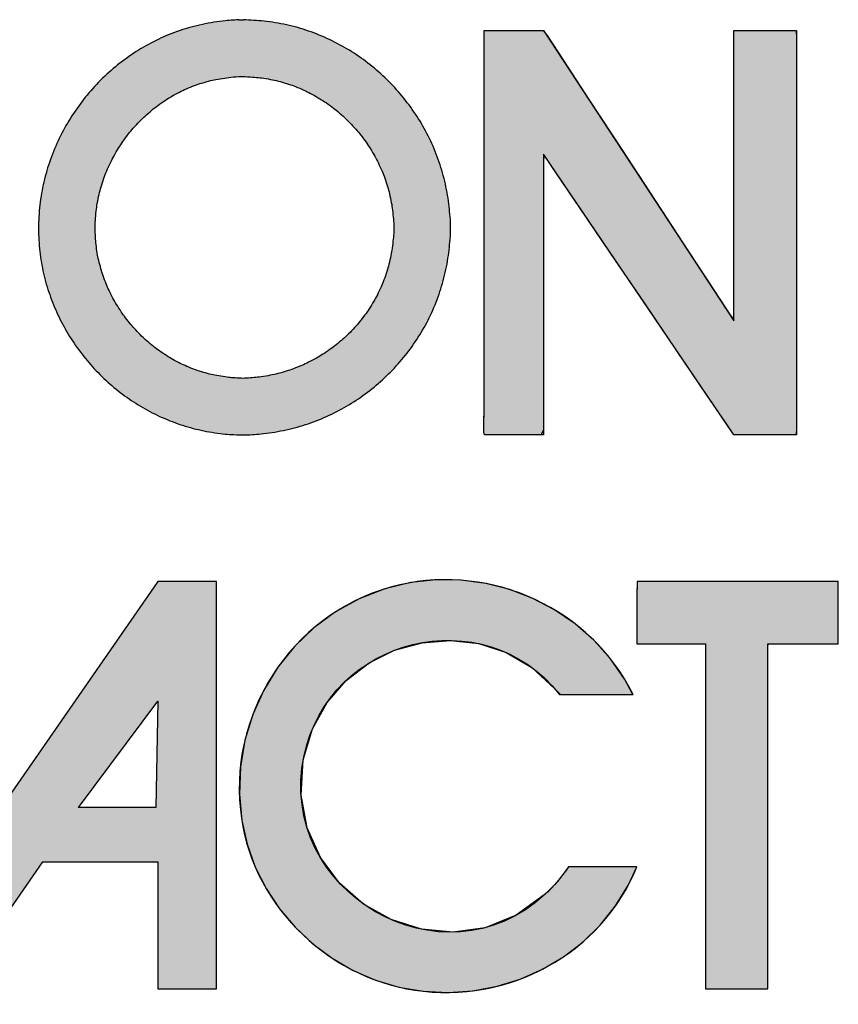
# Model space of a CAD drawing. Header units: inches. Extents: x 0.1 to 84.9, y 0.1 to 49.9.
# Tile 6 of 11: x 78 to 80.1, y 4 to 6.5. Entities that reach past the tile are written whole.
import ezdxf

# ---------------------------------------------------------------- set-up
doc = ezdxf.new("R2010")
doc.units = ezdxf.units.IN
doc.header["$MEASUREMENT"] = 0
doc.layers.add('Default', color=7, linetype='Continuous')

# ---------------------------------------------------------------- blocks, each defined once
blk = doc.blocks.new('block_2')
at = {"layer": 'Default', "linetype": 'Continuous'}
for points in [[(0.24683, 0.05811), (0.23145, 0.04686), (0.215, 0.04023), (0.1981, 0.03788), (0.18134, 0.03942), (0.16533, 0.04452), (0.15068, 0.05279), (0.13798, 0.06387), (0.12784, 0.07742), (0.12087, 0.09305), (0.11767, 0.11041), (0.11884, 0.12913), (0.1237, 0.14549), (0.13141, 0.15943), (0.14153, 0.17108), (0.15359, 0.18031), (0.16711, 0.187), (0.1816, 0.19102), (0.19658, 0.19224), (0.21158, 0.19054), (0.22611, 0.18578), (0.2397, 0.17786), (0.25187, 0.16663), (0.25487, 0.16367), (0.25699, 0.16367), (0.2604, 0.16367), (0.26474, 0.16367), (0.2697, 0.16367), (0.27491, 0.16367), (0.28006, 0.16367), (0.28478, 0.16367), (0.28875, 0.16367), (0.29163, 0.16367), (0.29307, 0.16367), (0.28884, 0.17158), (0.28122, 0.18255), (0.2724, 0.19238), (0.26252, 0.201), (0.25172, 0.20837), (0.24015, 0.21442), (0.22795, 0.21909), (0.21526, 0.22232), (0.20223, 0.22406), (0.189, 0.22424), (0.17572, 0.2228), (0.16193, 0.2195), (0.1484, 0.21424), (0.13587, 0.2073), (0.12445, 0.19884), (0.11426, 0.18903), (0.1054, 0.17802), (0.09799, 0.16599), (0.09213, 0.1531), (0.08795, 0.13951), (0.08555, 0.1254), (0.08504, 0.11092), (0.08631, 0.09702), (0.08907, 0.08441), (0.0934, 0.07235), (0.09917, 0.06095), (0.10626, 0.05031), (0.11454, 0.04056), (0.12388, 0.03179), (0.13415, 0.02413), (0.14525, 0.01768), (0.15702, 0.01255), (0.16937, 0.00885), (0.18226, 0.00665), (0.19546, 0.00598), (0.20851, 0.00687), (0.22126, 0.00926), (0.23358, 0.0131), (0.24533, 0.01832), (0.25638, 0.02486), (0.26659, 0.03267), (0.27583, 0.04167), (0.28396, 0.05181), (0.29085, 0.06302), (0.29522, 0.07245), (0.29404, 0.07245), (0.2915, 0.07245), (0.28789, 0.07245), (0.28355, 0.07245), (0.27879, 0.07245), (0.27392, 0.07245), (0.26926, 0.07245), (0.26513, 0.07245), (0.26184, 0.07245), (0.25972, 0.07245), (0.25895, 0.07229), (0.25798, 0.07089), (0.25698, 0.06951), (0.25596, 0.06815), (0.25491, 0.06681), (0.25383, 0.06549), (0.25272, 0.0642), (0.25159, 0.06293), (0.25044, 0.06169), (0.24926, 0.06047), (0.24806, 0.05928)], [(0.29526, 0.19042), (0.29609, 0.19042), (0.29835, 0.19042), (0.30175, 0.19042), (0.30595, 0.19042), (0.31064, 0.19042), (0.31551, 0.19042), (0.32023, 0.19042), (0.3245, 0.19042), (0.328, 0.19042), (0.33041, 0.19042), (0.33141, 0.19042), (0.33142, 0.1871), (0.33142, 0.17639), (0.33142, 0.15982), (0.33142, 0.139), (0.33142, 0.11552), (0.33142, 0.09097), (0.33142, 0.06696), (0.33142, 0.04507), (0.33142, 0.02691), (0.33142, 0.01407), (0.33142, 0.00815), (0.33188, 0.00793), (0.33369, 0.00793), (0.33659, 0.00793), (0.34029, 0.00793), (0.34451, 0.00793), (0.34895, 0.00793), (0.35332, 0.00793), (0.35735, 0.00793), (0.36073, 0.00793), (0.36317, 0.00793), (0.3644, 0.00793), (0.36449, 0.00983), (0.36449, 0.01902), (0.36449, 0.03442), (0.36449, 0.05444), (0.36449, 0.07746), (0.36449, 0.10191), (0.36449, 0.12618), (0.36449, 0.14868), (0.36449, 0.16781), (0.36449, 0.18197), (0.36449, 0.18956), (0.36476, 0.19042), (0.36647, 0.19042), (0.36949, 0.19042), (0.37349, 0.19042), (0.37813, 0.19042), (0.3831, 0.19042), (0.38808, 0.19042), (0.39272, 0.19042), (0.39672, 0.19042), (0.39973, 0.19042), (0.40145, 0.19042), (0.40172, 0.19057), (0.40172, 0.19195), (0.40172, 0.19451), (0.40172, 0.19798), (0.40172, 0.20205), (0.40172, 0.20645), (0.40172, 0.21088), (0.40172, 0.21505), (0.40172, 0.21867), (0.40172, 0.22146), (0.40172, 0.22313), (0.39941, 0.22347), (0.39247, 0.22347), (0.38554, 0.22347), (0.3786, 0.22347), (0.37167, 0.22347), (0.36474, 0.22347), (0.3578, 0.22347), (0.35087, 0.22347), (0.34394, 0.22347), (0.337, 0.22347), (0.33007, 0.22347), (0.32409, 0.22347), (0.32146, 0.22347), (0.31882, 0.22347), (0.31618, 0.22347), (0.31354, 0.22347), (0.31091, 0.22347), (0.30827, 0.22347), (0.30563, 0.22347), (0.30299, 0.22347), (0.30036, 0.22347), (0.29772, 0.22347), (0.29538, 0.22346), (0.29532, 0.22263), (0.29528, 0.22063), (0.29525, 0.21769), (0.29524, 0.21408), (0.29523, 0.21003), (0.29523, 0.20579), (0.29524, 0.20161), (0.29524, 0.19774), (0.29525, 0.19442), (0.29526, 0.19189)]]:
    blk.add_hatch(color=7, dxfattribs=at).paths.add_polyline_path(points)
h = blk.add_hatch(color=7, dxfattribs=at)
h.paths.add_polyline_path([(0.04198, 0.22347), (0.04001, 0.22064), (-0.10749, 0.00793), (-0.06554, 0.00793), (-0.01885, 0.07507), (0.04198, 0.07507), (0.04198, 0.00793), (0.07292, 0.00793), (0.07292, 0.22347)])
h.paths.add_polyline_path([(0.04093, 0.10388), (0.04198, 0.16001), (0, 0.10388)])
at = {"layer": 'Default', "color": 7, "linetype": 'Continuous'}
for p, q in [((0.04001, 0.22064), (-0.10749, 0.00793)), ((0.04198, 0.22347), (0.04001, 0.22064)), ((0.07292, 0.22347), (0.04198, 0.22347)), ((0.07292, 0.00793), (0.07292, 0.22347)), ((0, 0.10388), (0.04198, 0.16001)), ((0.04198, 0.16001), (0.04093, 0.10388)), ((0.04093, 0.10388), (0, 0.10388)), ((-0.06554, 0.00793), (-0.01885, 0.07507)), ((-0.01885, 0.07507), (0.04198, 0.07507)), ((0.04198, 0.07507), (0.04198, 0.00793)), ((0.04198, 0.00793), (0.07292, 0.00793))]:
    blk.add_line(p, q, dxfattribs=at)
for points in [[(0.24683, 0.05811), (0.23145, 0.04686), (0.215, 0.04023), (0.1981, 0.03788), (0.18134, 0.03942), (0.16533, 0.04452), (0.15068, 0.05279), (0.13798, 0.06387), (0.12784, 0.07742), (0.12087, 0.09305), (0.11767, 0.11041), (0.11884, 0.12913), (0.1237, 0.14549), (0.13141, 0.15943), (0.14153, 0.17108), (0.15359, 0.18031), (0.16711, 0.187), (0.1816, 0.19102), (0.19658, 0.19224), (0.21158, 0.19054), (0.22611, 0.18578), (0.2397, 0.17786), (0.25187, 0.16663), (0.25487, 0.16367), (0.25699, 0.16367), (0.2604, 0.16367), (0.26474, 0.16367), (0.2697, 0.16367), (0.27491, 0.16367), (0.28006, 0.16367), (0.28478, 0.16367), (0.28875, 0.16367), (0.29163, 0.16367), (0.29307, 0.16367), (0.28884, 0.17158), (0.28122, 0.18255), (0.2724, 0.19238), (0.26252, 0.201), (0.25172, 0.20837), (0.24015, 0.21442), (0.22795, 0.21909), (0.21526, 0.22232), (0.20223, 0.22406), (0.189, 0.22424), (0.17572, 0.2228), (0.16193, 0.2195), (0.1484, 0.21424), (0.13587, 0.2073), (0.12445, 0.19884), (0.11426, 0.18903), (0.1054, 0.17802), (0.09799, 0.16599), (0.09213, 0.1531), (0.08795, 0.13951), (0.08555, 0.1254), (0.08504, 0.11092), (0.08631, 0.09702), (0.08907, 0.08441), (0.0934, 0.07235), (0.09917, 0.06095), (0.10626, 0.05031), (0.11454, 0.04056), (0.12388, 0.03179), (0.13415, 0.02413), (0.14525, 0.01768), (0.15702, 0.01255), (0.16937, 0.00885), (0.18226, 0.00665), (0.19546, 0.00598), (0.20851, 0.00687), (0.22126, 0.00926), (0.23358, 0.0131), (0.24533, 0.01832), (0.25638, 0.02486), (0.26659, 0.03267), (0.27583, 0.04167), (0.28396, 0.05181), (0.29085, 0.06302), (0.29522, 0.07245), (0.29404, 0.07245), (0.2915, 0.07245), (0.28789, 0.07245), (0.28355, 0.07245), (0.27879, 0.07245), (0.27392, 0.07245), (0.26926, 0.07245), (0.26513, 0.07245), (0.26184, 0.07245), (0.25972, 0.07245), (0.25895, 0.07229), (0.25798, 0.07089), (0.25698, 0.06951), (0.25596, 0.06815), (0.25491, 0.06681), (0.25383, 0.06549), (0.25272, 0.0642), (0.25159, 0.06293), (0.25044, 0.06169), (0.24926, 0.06047), (0.24806, 0.05928), (0.24683, 0.05811)], [(0.29526, 0.19042), (0.29609, 0.19042), (0.29835, 0.19042), (0.30175, 0.19042), (0.30595, 0.19042), (0.31064, 0.19042), (0.31551, 0.19042), (0.32023, 0.19042), (0.3245, 0.19042), (0.328, 0.19042), (0.33041, 0.19042), (0.33141, 0.19042), (0.33142, 0.1871), (0.33142, 0.17639), (0.33142, 0.15982), (0.33142, 0.139), (0.33142, 0.11552), (0.33142, 0.09097), (0.33142, 0.06696), (0.33142, 0.04507), (0.33142, 0.02691), (0.33142, 0.01407), (0.33142, 0.00815), (0.33188, 0.00793), (0.33369, 0.00793), (0.33659, 0.00793), (0.34029, 0.00793), (0.34451, 0.00793), (0.34895, 0.00793), (0.35332, 0.00793), (0.35735, 0.00793), (0.36073, 0.00793), (0.36317, 0.00793), (0.3644, 0.00793), (0.36449, 0.00983), (0.36449, 0.01902), (0.36449, 0.03442), (0.36449, 0.05444), (0.36449, 0.07746), (0.36449, 0.10191), (0.36449, 0.12618), (0.36449, 0.14868), (0.36449, 0.16781), (0.36449, 0.18197), (0.36449, 0.18956), (0.36476, 0.19042), (0.36647, 0.19042), (0.36949, 0.19042), (0.37349, 0.19042), (0.37813, 0.19042), (0.3831, 0.19042), (0.38808, 0.19042), (0.39272, 0.19042), (0.39672, 0.19042), (0.39973, 0.19042), (0.40145, 0.19042), (0.40172, 0.19057), (0.40172, 0.19195), (0.40172, 0.19451), (0.40172, 0.19798), (0.40172, 0.20205), (0.40172, 0.20645), (0.40172, 0.21088), (0.40172, 0.21505), (0.40172, 0.21867), (0.40172, 0.22146), (0.40172, 0.22313), (0.39941, 0.22347), (0.39247, 0.22347), (0.38554, 0.22347), (0.3786, 0.22347), (0.37167, 0.22347), (0.36474, 0.22347), (0.3578, 0.22347), (0.35087, 0.22347), (0.34394, 0.22347), (0.337, 0.22347), (0.33007, 0.22347), (0.32409, 0.22347), (0.32146, 0.22347), (0.31882, 0.22347), (0.31618, 0.22347), (0.31354, 0.22347), (0.31091, 0.22347), (0.30827, 0.22347), (0.30563, 0.22347), (0.30299, 0.22347), (0.30036, 0.22347), (0.29772, 0.22347), (0.29538, 0.22346), (0.29532, 0.22263), (0.29528, 0.22063), (0.29525, 0.21769), (0.29524, 0.21408), (0.29523, 0.21003), (0.29523, 0.20579), (0.29524, 0.20161), (0.29524, 0.19774), (0.29525, 0.19442), (0.29526, 0.19189), (0.29526, 0.19042)]]:
    blk.add_lwpolyline(points, close=True, dxfattribs=at)
at = {"layer": 'Default', "color": 7, "linetype": 'Continuous', "const_width": 0.00035}
for points in [[(0.04198, 0.22347), (0.04001, 0.22064), (-0.10749, 0.00793), (-0.06554, 0.00793), (-0.01885, 0.07507), (0.04198, 0.07507), (0.04198, 0.00793), (0.07292, 0.00793), (0.07292, 0.22347), (0.04198, 0.22347)], [(0.04093, 0.10388), (0, 0.10388), (0.04198, 0.16001), (0.04093, 0.10388)]]:
    blk.add_lwpolyline(points, close=True, dxfattribs=at)
at = {"layer": 'Default', "color": 7, "linetype": 'Continuous'}
for points, knots in [([(0.29317, 0.16367), (0.27083, 0.20894), (0.21875, 0.23279), (0.16984, 0.22163), (0.11624, 0.20938), (0.07967, 0.1572), (0.08561, 0.10278), (0.08997, 0.05451), (0.13028, 0.01424), (0.17784, 0.00724), (0.22689, -0.00026), (0.27634, 0.02614), (0.29526, 0.07245)], [0, 0, 0, 0, 0.25, 0.25, 0.25, 0.5, 0.5, 0.5, 0.75, 0.75, 0.75, 1, 1, 1, 1]), ([(0.40172, 0.22347), (0.37603, 0.22347), (0.35036, 0.22347), (0.32468, 0.22347), (0.31491, 0.22347), (0.30514, 0.22347), (0.29538, 0.22347), (0.29514, 0.22347), (0.29526, 0.19364), (0.29526, 0.19042)], [0, 0, 0, 0, 0.333333, 0.333333, 0.333333, 0.666667, 0.666667, 0.666667, 1, 1, 1, 1]), ([(0.24683, 0.05811), (0.19257, 0.0074), (0.10403, 0.05945), (0.11926, 0.13128), (0.13251, 0.19393), (0.21412, 0.21437), (0.25433, 0.16367)], [0, 0, 0, 0, 0.5, 0.5, 0.5, 1, 1, 1, 1])]:
    blk.add_open_spline(points, degree=3, knots=knots, dxfattribs=at)
for points in [[(0.40172, 0.19042), (0.40172, 0.19042), (0.40172, 0.22347), (0.40172, 0.22347)], [(0.29526, 0.19042), (0.29526, 0.19042), (0.33142, 0.19042), (0.33142, 0.19042)], [(0.33142, 0.19042), (0.33142, 0.19042), (0.33142, 0.00793), (0.33142, 0.00793)], [(0.36449, 0.00793), (0.36449, 0.00793), (0.36449, 0.19042), (0.36449, 0.19042)], [(0.36449, 0.19042), (0.36449, 0.19042), (0.40172, 0.19042), (0.40172, 0.19042)], [(0.25433, 0.16367), (0.25433, 0.16367), (0.29317, 0.16367), (0.29317, 0.16367)], [(0.25906, 0.07245), (0.25552, 0.06721), (0.25142, 0.06238), (0.24683, 0.05811)], [(0.29526, 0.07245), (0.29526, 0.07245), (0.25906, 0.07245), (0.25906, 0.07245)], [(0.33142, 0.00793), (0.33142, 0.00793), (0.36449, 0.00793), (0.36449, 0.00793)]]:
    blk.add_open_spline(points, degree=3, dxfattribs=at)
blk = doc.blocks.new('Block1')
at = {"layer": 'Default', "linetype": 'Continuous'}
h = blk.add_hatch(color=7, dxfattribs=at)
edge = h.paths.add_edge_path()
edge.add_spline(control_points=[(2.17777, 1.22006), (2.17707, 1.22003), (2.17586, 1.21996), (2.17326, 1.21981), (2.17188, 1.21972), (2.16649, 1.2191), (2.16251, 1.21853), (2.15431, 1.2168), (2.15052, 1.21575), (2.14263, 1.21308), (2.13899, 1.2116), (2.13155, 1.20809), (2.12809, 1.20619), (2.12115, 1.2019), (2.1179, 1.19962), (2.11151, 1.19462), (2.10851, 1.19199), (2.10271, 1.18634), (2.09999, 1.18339), (2.09483, 1.17716), (2.09244, 1.17393), (2.08796, 1.16717), (2.08592, 1.1637), (2.08218, 1.15646), (2.08053, 1.1528), (2.07758, 1.14515), (2.07633, 1.14132), (2.07423, 1.13331), (2.07342, 1.12936), (2.07222, 1.12107), (2.07187, 1.11702), (2.07163, 1.10864), (2.07175, 1.10464), (2.07244, 1.09649), (2.073, 1.09271), (2.07456, 1.08492), (2.07551, 1.08124), (2.07788, 1.07375), (2.07922, 1.07021), (2.08235, 1.06308), (2.08405, 1.05969), (2.08788, 1.05297), (2.08993, 1.04977), (2.0944, 1.04351), (2.09676, 1.04053), (2.10184, 1.03477), (2.10449, 1.03205), (2.11013, 1.02683), (2.11303, 1.02441), (2.11919, 1.01978), (2.12231, 1.01768), (2.12894, 1.01371), (2.13225, 1.01195), (2.13932, 1.00868), (2.14278, 1.00729), (2.15023, 1.00479), (2.15382, 1.00379), (2.16158, 1.00211), (2.16531, 1.00153), (2.17078, 1.00091), (2.17228, 1.0008), (2.17542, 1.00061), (2.17706, 1.00052), (2.18311, 1.00055), (2.18447, 1.00065), (2.18743, 1.00086), (2.18904, 1.00098), (2.19476, 1.00167), (2.19872, 1.00231), (2.20667, 1.00406), (2.21047, 1.00513), (2.21812, 1.00772), (2.22176, 1.00918), (2.22901, 1.01256), (2.23247, 1.0144), (2.23927, 1.0185), (2.24251, 1.02069), (2.24882, 1.02546), (2.2518, 1.02798), (2.25757, 1.03338), (2.26026, 1.03619), (2.26543, 1.04217), (2.26782, 1.04524), (2.27234, 1.05176), (2.27438, 1.05506), (2.27819, 1.06207), (2.27986, 1.06557), (2.28292, 1.07302), (2.2842, 1.07669), (2.28643, 1.08452), (2.2873, 1.08835), (2.28834, 1.09448), (2.28858, 1.09639), (2.28901, 1.10011), (2.2892, 1.10192), (2.28946, 1.10479), (2.2895, 1.10578), (2.28957, 1.1077), (2.2896, 1.10862), (2.28962, 1.11118), (2.2896, 1.11176), (2.28956, 1.11311), (2.28953, 1.11388), (2.28931, 1.11645), (2.28915, 1.1182), (2.28878, 1.12184), (2.28858, 1.12372), (2.28763, 1.12986), (2.28683, 1.13371), (2.28472, 1.14159), (2.2835, 1.14532), (2.28057, 1.15283), (2.27894, 1.1564), (2.27524, 1.1635), (2.27324, 1.16688), (2.26884, 1.17351), (2.26649, 1.17667), (2.26142, 1.18279), (2.25876, 1.18568), (2.25308, 1.19123), (2.25013, 1.19383), (2.2439, 1.19877), (2.2407, 1.20104), (2.23396, 1.2053), (2.23055, 1.20721), (2.22333, 1.21074), (2.21974, 1.21227), (2.21211, 1.21501), (2.20837, 1.21613), (2.20038, 1.21801), (2.19651, 1.2187), (2.18869, 1.21963), (2.18514, 1.21982), (2.18086, 1.22009), (2.18045, 1.22011), (2.18004, 1.22013)], knot_values=[0, 0, 0, 0, 0.006253, 0.006253, 0.012505, 0.012505, 0.030829, 0.030829, 0.048882, 0.048882, 0.066764, 0.066764, 0.084548, 0.084548, 0.102286, 0.102286, 0.120012, 0.120012, 0.137747, 0.137747, 0.15551, 0.15551, 0.173315, 0.173315, 0.191184, 0.191184, 0.20915, 0.20915, 0.227262, 0.227262, 0.245593, 0.245593, 0.263702, 0.263702, 0.281026, 0.281026, 0.298163, 0.298163, 0.315172, 0.315172, 0.332097, 0.332097, 0.348969, 0.348969, 0.365805, 0.365805, 0.382621, 0.382621, 0.39943, 0.39943, 0.41625, 0.41625, 0.433104, 0.433104, 0.450033, 0.450033, 0.467091, 0.467091, 0.484355, 0.484355, 0.491212, 0.491212, 0.49807, 0.49807, 0.505746, 0.505746, 0.513421, 0.513421, 0.531337, 0.531337, 0.549023, 0.549023, 0.566548, 0.566548, 0.583962, 0.583962, 0.601305, 0.601305, 0.618607, 0.618607, 0.635893, 0.635893, 0.65319, 0.65319, 0.67053, 0.67053, 0.687954, 0.687954, 0.705517, 0.705517, 0.72329, 0.72329, 0.732328, 0.732328, 0.741367, 0.741367, 0.744906, 0.744906, 0.748446, 0.748446, 0.750825, 0.750825, 0.753204, 0.753204, 0.762224, 0.762224, 0.771244, 0.771244, 0.789037, 0.789037, 0.806664, 0.806664, 0.824184, 0.824184, 0.841639, 0.841639, 0.859056, 0.859056, 0.876456, 0.876456, 0.893855, 0.893855, 0.91127, 0.91127, 0.928728, 0.928728, 0.946265, 0.946265, 0.963936, 0.963936, 0.981815, 0.981815, 0.998218, 0.998218, 1, 1, 1, 1], degree=3, periodic=0)
edge.add_line((2.18004, 1.22013), (2.17777, 1.22006))
edge = h.paths.add_edge_path()
edge.add_spline(control_points=[(2.17867, 1.19007), (2.17774, 1.19001), (2.17497, 1.18989), (2.17104, 1.18945), (2.16692, 1.18883), (2.16235, 1.18787), (2.15839, 1.18678), (2.15398, 1.18529), (2.15021, 1.18376), (2.14597, 1.18176), (2.14241, 1.17982), (2.13838, 1.17732), (2.13507, 1.17501), (2.1313, 1.17205), (2.12826, 1.16939), (2.12479, 1.16601), (2.12205, 1.16304), (2.11895, 1.15929), (2.11654, 1.15604), (2.11384, 1.15197), (2.11179, 1.14848), (2.10955, 1.14415), (2.10788, 1.14044), (2.10614, 1.13592), (2.10487, 1.13203), (2.10365, 1.12736), (2.10282, 1.12332), (2.10213, 1.11853), (2.10177, 1.11438), (2.10163, 1.10958), (2.10175, 1.10546), (2.10215, 1.10084), (2.10271, 1.09694), (2.1036, 1.09249), (2.10458, 1.08872), (2.10595, 1.08439), (2.10732, 1.08077), (2.10915, 1.07659), (2.11088, 1.07315), (2.11315, 1.06916), (2.11522, 1.06593), (2.11789, 1.06219), (2.12028, 1.05919), (2.12332, 1.05573), (2.12599, 1.05299), (2.12935, 1.04988), (2.13229, 1.04743), (2.13593, 1.0447), (2.1391, 1.04256), (2.14296, 1.04024), (2.14635, 1.03845), (2.15039, 1.03657), (2.15397, 1.03515), (2.15816, 1.03374), (2.1619, 1.0327), (2.16621, 1.03177), (2.17009, 1.03116), (2.17403, 1.03072), (2.17703, 1.03056), (2.18013, 1.03041), (2.18199, 1.03056), (2.18545, 1.03076), (2.18987, 1.03128), (2.1939, 1.03193), (2.19855, 1.03296), (2.20242, 1.03404), (2.2069, 1.03556), (2.2106, 1.03705), (2.21488, 1.03904), (2.21838, 1.0409), (2.22243, 1.04334), (2.2257, 1.04555), (2.22946, 1.0484), (2.23247, 1.05094), (2.23591, 1.05416), (2.23864, 1.057), (2.24171, 1.06055), (2.24412, 1.06366), (2.24678, 1.0675), (2.24886, 1.07086), (2.25108, 1.07494), (2.25279, 1.07852), (2.25455, 1.08281), (2.25586, 1.08659), (2.25714, 1.09106), (2.25803, 1.09501), (2.25879, 1.09966), (2.25923, 1.10375), (2.25955, 1.10706), (2.25959, 1.1086), (2.25963, 1.11021), (2.25962, 1.1109), (2.25959, 1.11195), (2.25933, 1.11493), (2.25895, 1.11902), (2.25826, 1.12368), (2.25743, 1.12764), (2.25622, 1.13218), (2.25497, 1.13599), (2.25326, 1.14038), (2.25161, 1.14401), (2.24942, 1.14821), (2.2474, 1.15163), (2.24476, 1.15559), (2.24239, 1.15877), (2.23935, 1.16245), (2.23666, 1.16537), (2.23325, 1.16871), (2.23028, 1.17132), (2.22655, 1.17427), (2.22332, 1.17657), (2.21933, 1.17909), (2.21586, 1.18103), (2.21165, 1.18309), (2.20798, 1.18465), (2.2036, 1.18623), (2.19974, 1.18738), (2.19521, 1.18845), (2.19121, 1.18916), (2.18677, 1.18967), (2.18321, 1.1899), (2.17961, 1.19013), (2.17909, 1.19014), (2.17877, 1.19009), (2.17867, 1.19007)], knot_values=[0, 0, 0, 0, 0.012505, 0.012505, 0.030829, 0.030829, 0.048882, 0.048882, 0.066764, 0.066764, 0.084548, 0.084548, 0.102286, 0.102286, 0.120012, 0.120012, 0.137747, 0.137747, 0.15551, 0.15551, 0.173315, 0.173315, 0.191184, 0.191184, 0.20915, 0.20915, 0.227262, 0.227262, 0.245593, 0.245593, 0.263702, 0.263702, 0.281026, 0.281026, 0.298163, 0.298163, 0.315172, 0.315172, 0.332097, 0.332097, 0.348969, 0.348969, 0.365805, 0.365805, 0.382621, 0.382621, 0.39943, 0.39943, 0.41625, 0.41625, 0.433104, 0.433104, 0.450033, 0.450033, 0.467091, 0.467091, 0.484355, 0.484355, 0.49807, 0.49807, 0.49807, 0.513421, 0.513421, 0.531337, 0.531337, 0.549023, 0.549023, 0.566548, 0.566548, 0.583962, 0.583962, 0.601305, 0.601305, 0.618607, 0.618607, 0.635893, 0.635893, 0.65319, 0.65319, 0.67053, 0.67053, 0.687954, 0.687954, 0.705517, 0.705517, 0.72329, 0.72329, 0.741367, 0.741367, 0.748446, 0.748446, 0.748446, 0.753204, 0.753204, 0.771244, 0.771244, 0.789037, 0.789037, 0.806664, 0.806664, 0.824184, 0.824184, 0.841639, 0.841639, 0.859056, 0.859056, 0.876456, 0.876456, 0.893855, 0.893855, 0.91127, 0.91127, 0.928728, 0.928728, 0.946265, 0.946265, 0.963936, 0.963936, 0.981815, 0.981815, 0.998218, 0.998218, 0.998218, 1, 1, 1, 1], degree=3, periodic=0)
blk.add_hatch(color=7, dxfattribs=at).paths.add_polyline_path([(2.3073, 1.21448), (2.3073, 1.19871), (2.3073, 1.18293), (2.3073, 1.16716), (2.3073, 1.15138), (2.3073, 1.13561), (2.3073, 1.11983), (2.3073, 1.10406), (2.3073, 1.08828), (2.3073, 1.07727), (2.3073, 1.06864), (2.3073, 1.06001), (2.3073, 1.05138), (2.3073, 1.04275), (2.3073, 1.03412), (2.3073, 1.0255), (2.3073, 1.01687), (2.3073, 1.01096), (2.30727, 1.01006), (2.30723, 1.00867), (2.3072, 1.00697), (2.30718, 1.00516), (2.3072, 1.00342), (2.30727, 1.00194), (2.30742, 1.00092), (2.30765, 1.00054), (2.31138, 1.00054), (2.31512, 1.00054), (2.31885, 1.00054), (2.32258, 1.00054), (2.32631, 1.00054), (2.33004, 1.00054), (2.33378, 1.00054), (2.33752, 1.00054), (2.33877, 1.00323), (2.33877, 1.01597), (2.33877, 1.0364), (2.33877, 1.06144), (2.33877, 1.08803), (2.33877, 1.11307), (2.33877, 1.1335), (2.33877, 1.14624), (2.33924, 1.14824), (2.34567, 1.13875), (2.35802, 1.12054), (2.37419, 1.0967), (2.3921, 1.07028), (2.40967, 1.04439), (2.4248, 1.02208), (2.43541, 1.00643), (2.43941, 1.00054), (2.44072, 1.00054), (2.44421, 1.00054), (2.44918, 1.00054), (2.45496, 1.00054), (2.46085, 1.00054), (2.46617, 1.00054), (2.47023, 1.00054), (2.47235, 1.00054), (2.4725, 1.00442), (2.4725, 1.02279), (2.4725, 1.05224), (2.4725, 1.08835), (2.4725, 1.12667), (2.4725, 1.16278), (2.4725, 1.19223), (2.4725, 1.2106), (2.47235, 1.21448), (2.47023, 1.21448), (2.46617, 1.21448), (2.46085, 1.21448), (2.45496, 1.21448), (2.44918, 1.21448), (2.44421, 1.21448), (2.44072, 1.21448), (2.43941, 1.21448), (2.43941, 1.20838), (2.43941, 1.19218), (2.43941, 1.16909), (2.43941, 1.14227), (2.43941, 1.11493), (2.43941, 1.09024), (2.43941, 1.07139), (2.43941, 1.06156), (2.43758, 1.06364), (2.42894, 1.07682), (2.41508, 1.09797), (2.3981, 1.1239), (2.38007, 1.15143), (2.36309, 1.17736), (2.34923, 1.19851), (2.34059, 1.21169), (2.33862, 1.21448), (2.33661, 1.21448), (2.33275, 1.21448), (2.32769, 1.21448), (2.32209, 1.21448), (2.3166, 1.21448), (2.31187, 1.21448), (2.30855, 1.21448)])
at = {"layer": 'Default', "color": 7, "linetype": 'Continuous'}
blk.add_line((2.17777, 1.22006), (2.18004, 1.22013), dxfattribs=at)
blk.add_lwpolyline([(2.3073, 1.21448), (2.30855, 1.21448), (2.31187, 1.21448), (2.3166, 1.21448), (2.32209, 1.21448), (2.32769, 1.21448), (2.33275, 1.21448), (2.33661, 1.21448), (2.33862, 1.21448), (2.34059, 1.21169), (2.34923, 1.19851), (2.36309, 1.17736), (2.38007, 1.15143), (2.3981, 1.1239), (2.41508, 1.09797), (2.42894, 1.07682), (2.43758, 1.06364), (2.43941, 1.06156), (2.43941, 1.07139), (2.43941, 1.09024), (2.43941, 1.11493), (2.43941, 1.14227), (2.43941, 1.16909), (2.43941, 1.19218), (2.43941, 1.20838), (2.43941, 1.21448), (2.44072, 1.21448), (2.44421, 1.21448), (2.44918, 1.21448), (2.45496, 1.21448), (2.46085, 1.21448), (2.46617, 1.21448), (2.47023, 1.21448), (2.47235, 1.21448), (2.4725, 1.2106), (2.4725, 1.19223), (2.4725, 1.16278), (2.4725, 1.12667), (2.4725, 1.08835), (2.4725, 1.05224), (2.4725, 1.02279), (2.4725, 1.00442), (2.47235, 1.00054), (2.47023, 1.00054), (2.46617, 1.00054), (2.46085, 1.00054), (2.45496, 1.00054), (2.44918, 1.00054), (2.44421, 1.00054), (2.44072, 1.00054), (2.43941, 1.00054), (2.43541, 1.00643), (2.4248, 1.02208), (2.40967, 1.04439), (2.3921, 1.07028), (2.37419, 1.0967), (2.35802, 1.12054), (2.34567, 1.13875), (2.33924, 1.14824), (2.33877, 1.14624), (2.33877, 1.1335), (2.33877, 1.11307), (2.33877, 1.08803), (2.33877, 1.06144), (2.33877, 1.0364), (2.33877, 1.01597), (2.33877, 1.00323), (2.33752, 1.00054), (2.33378, 1.00054), (2.33004, 1.00054), (2.32631, 1.00054), (2.32258, 1.00054), (2.31885, 1.00054), (2.31512, 1.00054), (2.31138, 1.00054), (2.30765, 1.00054), (2.30742, 1.00092), (2.30727, 1.00194), (2.3072, 1.00342), (2.30718, 1.00516), (2.3072, 1.00697), (2.30723, 1.00867), (2.30727, 1.01006), (2.3073, 1.01096), (2.3073, 1.01687), (2.3073, 1.0255), (2.3073, 1.03412), (2.3073, 1.04275), (2.3073, 1.05138), (2.3073, 1.06001), (2.3073, 1.06864), (2.3073, 1.07727), (2.3073, 1.08828), (2.3073, 1.10406), (2.3073, 1.11983), (2.3073, 1.13561), (2.3073, 1.15138), (2.3073, 1.16716), (2.3073, 1.18293), (2.3073, 1.19871), (2.3073, 1.21448)], close=True, dxfattribs=at)
for points, knots in [([(2.17777, 1.22006), (2.17707, 1.22003), (2.17586, 1.21996), (2.17326, 1.21981), (2.17188, 1.21972), (2.16649, 1.2191), (2.16251, 1.21853), (2.15431, 1.2168), (2.15052, 1.21575), (2.14263, 1.21308), (2.13899, 1.2116), (2.13155, 1.20809), (2.12809, 1.20619), (2.12115, 1.2019), (2.1179, 1.19962), (2.11151, 1.19462), (2.10851, 1.19199), (2.10271, 1.18634), (2.09999, 1.18339), (2.09483, 1.17716), (2.09244, 1.17393), (2.08796, 1.16717), (2.08592, 1.1637), (2.08218, 1.15646), (2.08053, 1.1528), (2.07758, 1.14515), (2.07633, 1.14132), (2.07423, 1.13331), (2.07342, 1.12936), (2.07222, 1.12107), (2.07187, 1.11702), (2.07163, 1.10864), (2.07175, 1.10464), (2.07244, 1.09649), (2.073, 1.09271), (2.07456, 1.08492), (2.07551, 1.08124), (2.07788, 1.07375), (2.07922, 1.07021), (2.08235, 1.06308), (2.08405, 1.05969), (2.08788, 1.05297), (2.08993, 1.04977), (2.0944, 1.04351), (2.09676, 1.04053), (2.10184, 1.03477), (2.10449, 1.03205), (2.11013, 1.02683), (2.11303, 1.02441), (2.11919, 1.01978), (2.12231, 1.01768), (2.12894, 1.01371), (2.13225, 1.01195), (2.13932, 1.00868), (2.14278, 1.00729), (2.15023, 1.00479), (2.15382, 1.00379), (2.16158, 1.00211), (2.16531, 1.00153), (2.17078, 1.00091), (2.17228, 1.0008), (2.17542, 1.00061), (2.17706, 1.00052), (2.18311, 1.00055), (2.18447, 1.00065), (2.18743, 1.00086), (2.18904, 1.00098), (2.19476, 1.00167), (2.19872, 1.00231), (2.20667, 1.00406), (2.21047, 1.00513), (2.21812, 1.00772), (2.22176, 1.00918), (2.22901, 1.01256), (2.23247, 1.0144), (2.23927, 1.0185), (2.24251, 1.02069), (2.24882, 1.02546), (2.2518, 1.02798), (2.25757, 1.03338), (2.26026, 1.03619), (2.26543, 1.04217), (2.26782, 1.04524), (2.27234, 1.05176), (2.27438, 1.05506), (2.27819, 1.06207), (2.27986, 1.06557), (2.28292, 1.07302), (2.2842, 1.07669), (2.28643, 1.08452), (2.2873, 1.08835), (2.28834, 1.09448), (2.28858, 1.09639), (2.28901, 1.10011), (2.2892, 1.10192), (2.28946, 1.10479), (2.2895, 1.10578), (2.28957, 1.1077), (2.2896, 1.10862), (2.28962, 1.11118), (2.2896, 1.11176), (2.28956, 1.11311), (2.28953, 1.11388), (2.28931, 1.11645), (2.28915, 1.1182), (2.28878, 1.12184), (2.28858, 1.12372), (2.28763, 1.12986), (2.28683, 1.13371), (2.28472, 1.14159), (2.2835, 1.14532), (2.28057, 1.15283), (2.27894, 1.1564), (2.27524, 1.1635), (2.27324, 1.16688), (2.26884, 1.17351), (2.26649, 1.17667), (2.26142, 1.18279), (2.25876, 1.18568), (2.25308, 1.19123), (2.25013, 1.19383), (2.2439, 1.19877), (2.2407, 1.20104), (2.23396, 1.2053), (2.23055, 1.20721), (2.22333, 1.21074), (2.21974, 1.21227), (2.21211, 1.21501), (2.20837, 1.21613), (2.20038, 1.21801), (2.19651, 1.2187), (2.18869, 1.21963), (2.18514, 1.21982), (2.18086, 1.22009), (2.18045, 1.22011), (2.18004, 1.22013)], [0, 0, 0, 0, 0.006253, 0.006253, 0.012505, 0.012505, 0.030829, 0.030829, 0.048882, 0.048882, 0.066764, 0.066764, 0.084548, 0.084548, 0.102286, 0.102286, 0.120012, 0.120012, 0.137747, 0.137747, 0.15551, 0.15551, 0.173315, 0.173315, 0.191184, 0.191184, 0.20915, 0.20915, 0.227262, 0.227262, 0.245593, 0.245593, 0.263702, 0.263702, 0.281026, 0.281026, 0.298163, 0.298163, 0.315172, 0.315172, 0.332097, 0.332097, 0.348969, 0.348969, 0.365805, 0.365805, 0.382621, 0.382621, 0.39943, 0.39943, 0.41625, 0.41625, 0.433104, 0.433104, 0.450033, 0.450033, 0.467091, 0.467091, 0.484355, 0.484355, 0.491212, 0.491212, 0.49807, 0.49807, 0.505746, 0.505746, 0.513421, 0.513421, 0.531337, 0.531337, 0.549023, 0.549023, 0.566548, 0.566548, 0.583962, 0.583962, 0.601305, 0.601305, 0.618607, 0.618607, 0.635893, 0.635893, 0.65319, 0.65319, 0.67053, 0.67053, 0.687954, 0.687954, 0.705517, 0.705517, 0.72329, 0.72329, 0.732328, 0.732328, 0.741367, 0.741367, 0.744906, 0.744906, 0.748446, 0.748446, 0.750825, 0.750825, 0.753204, 0.753204, 0.762224, 0.762224, 0.771244, 0.771244, 0.789037, 0.789037, 0.806664, 0.806664, 0.824184, 0.824184, 0.841639, 0.841639, 0.859056, 0.859056, 0.876456, 0.876456, 0.893855, 0.893855, 0.91127, 0.91127, 0.928728, 0.928728, 0.946265, 0.946265, 0.963936, 0.963936, 0.981815, 0.981815, 0.998218, 0.998218, 1, 1, 1, 1]), ([(2.33877, 1.00054), (2.32836, 1.00054), (2.31803, 1.00054), (2.30765, 1.00054), (2.30686, 1.00054), (2.3073, 1.01015), (2.3073, 1.01112), (2.3073, 1.03508), (2.3073, 1.05905), (2.3073, 1.08302), (2.3073, 1.12684), (2.3073, 1.17066), (2.3073, 1.21448)], [0, 0, 0, 0, 0.25, 0.25, 0.25, 0.5, 0.5, 0.5, 0.75, 0.75, 0.75, 1, 1, 1, 1]), ([(2.17867, 1.19007), (2.17774, 1.19001), (2.17497, 1.18989), (2.17104, 1.18945), (2.16692, 1.18883), (2.16235, 1.18787), (2.15839, 1.18678), (2.15398, 1.18529), (2.15021, 1.18376), (2.14597, 1.18176), (2.14241, 1.17982), (2.13838, 1.17732), (2.13507, 1.17501), (2.1313, 1.17205), (2.12826, 1.16939), (2.12479, 1.16601), (2.12205, 1.16304), (2.11895, 1.15929), (2.11654, 1.15604), (2.11384, 1.15197), (2.11179, 1.14848), (2.10955, 1.14415), (2.10788, 1.14044), (2.10614, 1.13592), (2.10487, 1.13203), (2.10365, 1.12736), (2.10282, 1.12332), (2.10213, 1.11853), (2.10177, 1.11438), (2.10163, 1.10958), (2.10175, 1.10546), (2.10215, 1.10084), (2.10271, 1.09694), (2.1036, 1.09249), (2.10458, 1.08872), (2.10595, 1.08439), (2.10732, 1.08077), (2.10915, 1.07659), (2.11088, 1.07315), (2.11315, 1.06916), (2.11522, 1.06593), (2.11789, 1.06219), (2.12028, 1.05919), (2.12332, 1.05573), (2.12599, 1.05299), (2.12935, 1.04988), (2.13229, 1.04743), (2.13593, 1.0447), (2.1391, 1.04256), (2.14296, 1.04024), (2.14635, 1.03845), (2.15039, 1.03657), (2.15397, 1.03515), (2.15816, 1.03374), (2.1619, 1.0327), (2.16621, 1.03177), (2.17009, 1.03116), (2.17403, 1.03072), (2.17703, 1.03056), (2.18013, 1.03041), (2.18199, 1.03056), (2.18545, 1.03076), (2.18987, 1.03128), (2.1939, 1.03193), (2.19855, 1.03296), (2.20242, 1.03404), (2.2069, 1.03556), (2.2106, 1.03705), (2.21488, 1.03904), (2.21838, 1.0409), (2.22243, 1.04334), (2.2257, 1.04555), (2.22946, 1.0484), (2.23247, 1.05094), (2.23591, 1.05416), (2.23864, 1.057), (2.24171, 1.06055), (2.24412, 1.06366), (2.24678, 1.0675), (2.24886, 1.07086), (2.25108, 1.07494), (2.25279, 1.07852), (2.25455, 1.08281), (2.25586, 1.08659), (2.25714, 1.09106), (2.25803, 1.09501), (2.25879, 1.09966), (2.25923, 1.10375), (2.25955, 1.10706), (2.25959, 1.1086), (2.25963, 1.11021), (2.25962, 1.1109), (2.25959, 1.11195), (2.25933, 1.11493), (2.25895, 1.11902), (2.25826, 1.12368), (2.25743, 1.12764), (2.25622, 1.13218), (2.25497, 1.13599), (2.25326, 1.14038), (2.25161, 1.14401), (2.24942, 1.14821), (2.2474, 1.15163), (2.24476, 1.15559), (2.24239, 1.15877), (2.23935, 1.16245), (2.23666, 1.16537), (2.23325, 1.16871), (2.23028, 1.17132), (2.22655, 1.17427), (2.22332, 1.17657), (2.21933, 1.17909), (2.21586, 1.18103), (2.21165, 1.18309), (2.20798, 1.18465), (2.2036, 1.18623), (2.19974, 1.18738), (2.19521, 1.18845), (2.19121, 1.18916), (2.18677, 1.18967), (2.18321, 1.1899), (2.17961, 1.19013), (2.17909, 1.19014), (2.17877, 1.19009), (2.17867, 1.19007)], [0, 0, 0, 0, 0.012505, 0.012505, 0.030829, 0.030829, 0.048882, 0.048882, 0.066764, 0.066764, 0.084548, 0.084548, 0.102286, 0.102286, 0.120012, 0.120012, 0.137747, 0.137747, 0.15551, 0.15551, 0.173315, 0.173315, 0.191184, 0.191184, 0.20915, 0.20915, 0.227262, 0.227262, 0.245593, 0.245593, 0.263702, 0.263702, 0.281026, 0.281026, 0.298163, 0.298163, 0.315172, 0.315172, 0.332097, 0.332097, 0.348969, 0.348969, 0.365805, 0.365805, 0.382621, 0.382621, 0.39943, 0.39943, 0.41625, 0.41625, 0.433104, 0.433104, 0.450033, 0.450033, 0.467091, 0.467091, 0.484355, 0.484355, 0.49807, 0.49807, 0.49807, 0.513421, 0.513421, 0.531337, 0.531337, 0.549023, 0.549023, 0.566548, 0.566548, 0.583962, 0.583962, 0.601305, 0.601305, 0.618607, 0.618607, 0.635893, 0.635893, 0.65319, 0.65319, 0.67053, 0.67053, 0.687954, 0.687954, 0.705517, 0.705517, 0.72329, 0.72329, 0.741367, 0.741367, 0.748446, 0.748446, 0.748446, 0.753204, 0.753204, 0.771244, 0.771244, 0.789037, 0.789037, 0.806664, 0.806664, 0.824184, 0.824184, 0.841639, 0.841639, 0.859056, 0.859056, 0.876456, 0.876456, 0.893855, 0.893855, 0.91127, 0.91127, 0.928728, 0.928728, 0.946265, 0.946265, 0.963936, 0.963936, 0.981815, 0.981815, 0.998218, 0.998218, 0.998218, 1, 1, 1, 1])]:
    blk.add_open_spline(points, degree=3, knots=knots, dxfattribs=at)
for points in [[(2.3073, 1.21448), (2.3073, 1.21448), (2.33877, 1.21448), (2.33877, 1.21448)], [(2.33877, 1.21448), (2.33877, 1.21448), (2.43941, 1.06085), (2.43941, 1.06085)], [(2.43941, 1.06085), (2.43941, 1.06085), (2.43941, 1.21448), (2.43941, 1.21448)], [(2.43941, 1.21448), (2.43941, 1.21448), (2.4725, 1.21448), (2.4725, 1.21448)], [(2.4725, 1.21448), (2.4725, 1.21448), (2.4725, 1.00054), (2.4725, 1.00054)], [(2.43941, 1.00054), (2.43941, 1.00054), (2.33877, 1.14893), (2.33877, 1.14893)], [(2.33877, 1.14893), (2.33877, 1.14893), (2.33877, 1.00054), (2.33877, 1.00054)], [(2.4725, 1.00054), (2.4725, 1.00054), (2.43941, 1.00054), (2.43941, 1.00054)]]:
    blk.add_open_spline(points, degree=3, dxfattribs=at)
at = {"layer": 'Default', "color": 7}
blk.add_blockref('block_2', (2.0929, 0.69957), dxfattribs=at)
blk = doc.blocks.new('Block13')
at = {"layer": 'Default', "color": 7}
blk.add_blockref('Block1', (0.03706, 0.08409), dxfattribs=at)
blk = doc.blocks.new('Block11')
at = {"layer": 'Default', "color": 7}
blk.add_blockref('Block13', (0, 0), dxfattribs=at)
blk = doc.blocks.new('Block10')
at = {"layer": 'Default', "color": 7}
blk.add_blockref('Block11', (0, 0), dxfattribs=at)
blk = doc.blocks.new('Block2')
at = {"layer": 'Default', "color": 7, "xscale": 15, "yscale": 15, "zscale": 15}
blk.add_blockref('Block10', (-52.744, 0), dxfattribs=at)
blk = doc.blocks.new('Block222')
at = {"layer": 'Default', "color": 7}
blk.add_blockref('Block2', (106.5784, -49.5033), dxfattribs=at)

msp = doc.modelspace()

# ---------------------------------------------------------------- block references
at = {"layer": 'Default', "color": 7, "xscale": 0.325, "yscale": 0.325, "zscale": 0.325}
msp.add_blockref('Block222', (50.2405, 16.2368), dxfattribs=at)

doc.saveas('drawing.dxf')
